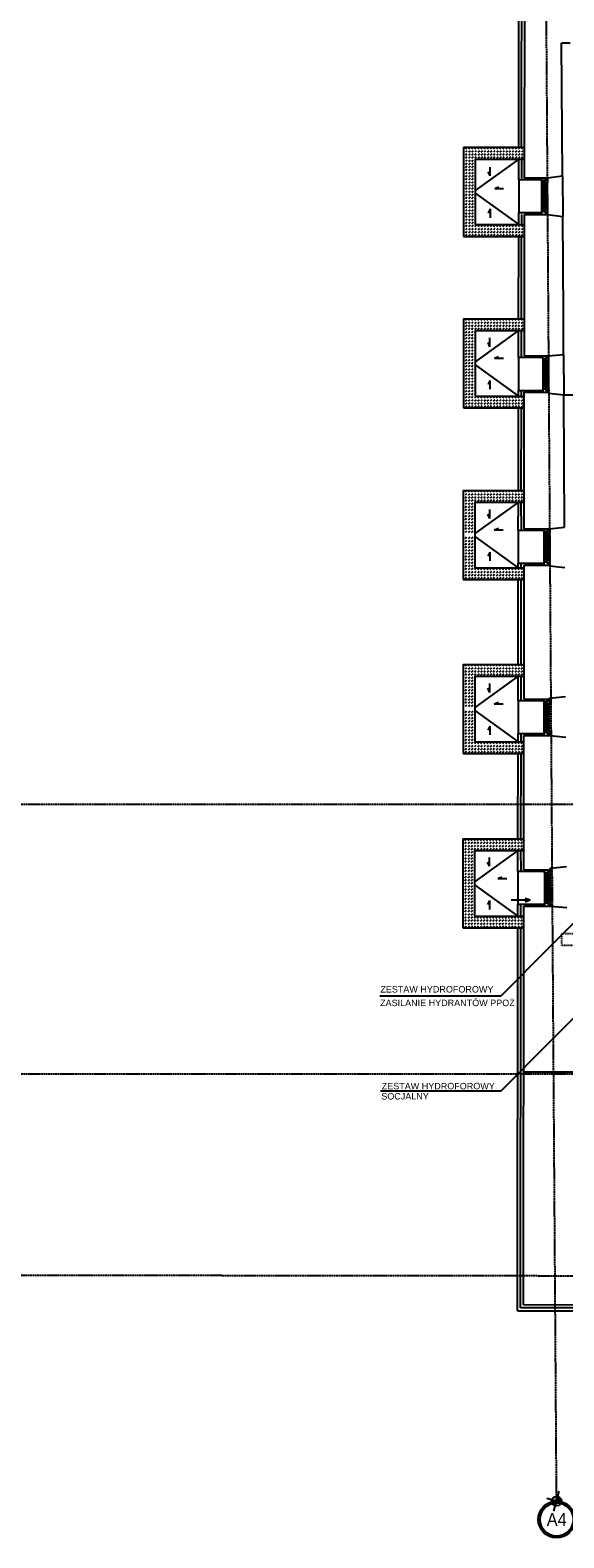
# Model space of a CAD drawing. Header units: inches. Extents: x -281236 to -70395, y 38777 to 102341.
# Tile 25 of 244: x -140595 to -139685, y 40369 to 42943. Entities that reach past the tile are written whole.
import ezdxf
from ezdxf.enums import TextEntityAlignment as Align

# ---------------------------------------------------------------- set-up
doc = ezdxf.new("R2010")
doc.units = ezdxf.units.IN
doc.header["$MEASUREMENT"] = 0
doc.linetypes.add('CENTER', pattern=[2, 1.25, -0.25, 0.25, -0.25])
doc.linetypes.add('DASHED2', pattern=[0.375, 0.25, -0.125])
doc.layers.get('0').update_dxf_attribs({"color": 101})
for name, color, linetype in [('beton_hatch', 145, 'Continuous'), ('Cieniutko', 8, 'Continuous'), ('Ins-ppoz-opis', 240, 'Continuous'), ('Ins-went-opis', 141, 'Continuous'), ('Ins-wod', 152, 'Continuous'), ('Okn---okna', 5, 'Continuous'), ('Os-osie glowne', 8, 'CENTER'), ('Os-osie-opis', 8, 'Continuous'), ('Sc-cegla pelna', 32, 'Continuous'), ('Sc-gk', 120, 'Continuous'), ('Sc-izolacja term-obrys', 132, 'Continuous'), ('Sc-izolacja term-styropian', 151, 'STYROPIAN-KA'), ('Sc-nad', 5, 'DASHED2'), ('studzienki_widok', 52, 'Continuous'), ('W-otwor-strop', 126, 'Continuous')]:
    doc.layers.add(name, color=color, linetype=linetype)
doc.styles.add('dwg_opis duży', font='ARIAL.TTF', dxfattribs={"width": 0.9})
doc.styles.add('TYTUL2', font='ARIAL.TTF')
doc.linetypes.add('BATTING', pattern='A,0.0001,-0.1,[134,ltypeshp.shx,S=0.1,R=0,X=-0.1,Y=0],-0.2,[134,ltypeshp.shx,S=0.1,R=180,X=0.1,Y=0],-0.1', length=0.4001)
doc.linetypes.add('STYROPIAN-KA', pattern='A,0.0001,-0.1,[135,ltypeshp.shx,S=0.1,R=0,X=-0.1,Y=0],0,[135,ltypeshp.shx,S=0.1,R=180,X=0.1,Y=0],-0.1', length=0.2001)
doc.linetypes.add('ZIGZAG', pattern='A,0.00254,-5.08,[131,ltypeshp.shx,S=5.08,R=0,X=-5.08,Y=0],-10.16,[131,ltypeshp.shx,S=5.08,R=180,X=5.08,Y=0],-5.08', length=20.32254)

# ---------------------------------------------------------------- blocks, each defined once
blk = doc.blocks.new('ramiak62')
at = {"layer": 'Okn---okna'}
for p, q in [((0, 54), (0, 8)), ((3, 54), (3, 8)), ((6, 54), (6, 8)), ((10, 5), (10, 57))]:
    blk.add_line(p, q, dxfattribs=at)
for points in [[(10, 57), (10, 62), (0, 62), (0, 59), (4, 59), (4, 57)], [(6, 54), (6, 57), (4, 57), (4, 59), (0, 59), (0, 57), (0, 54)], [(6, 8), (6, 5), (4, 5), (4, 3), (0, 3), (0, 5), (0, 8)], [(10, 5), (10, 0), (0, 0), (0, 3), (4, 3), (4, 5)]]:
    blk.add_lwpolyline(points, close=True, dxfattribs=at)
blk = doc.blocks.new('0630_STRZAŁKA')
at = {"ltscale": 0.5}
for points in [[(0, 0), (-3, -8.6)], [(0, 0), (0, -32.4)], [(0, 0), (3, -8.6)]]:
    blk.add_lwpolyline(points, dxfattribs=at)
blk = doc.blocks.new('_opis_osi_liczbowy')
blk.add_hatch(color=256).paths.add_polyline_path([(32, 32), (32, 28.8, -1), (32, -28.8), (32, -32, 1)])
at = {"layer": 'Defpoints'}
h = blk.add_hatch(color=256, dxfattribs=at)
h.paths.add_polyline_path([(-2.2, -8, 0.414214), (8, -2.2), (0, 0)])
h.paths.add_polyline_path([(-8, 2.2), (0, 0), (2.2, 8, 0.414214)])
for radius in [32, 28.8]:
    blk.add_circle((32, 0), radius)
for p, q in [((17.3, -4.6), (-17.3, 4.6)), ((4.6, 17.3), (-4.6, -17.3))]:
    blk.add_line(p, q, dxfattribs=at)
blk.add_circle((0, 0), 8.32, dxfattribs=at)
at = {"style": 'dwg_opis duży', "width": 0.9}
blk.add_attdef('AXNAMEH', text='', height=22.4, rotation=90, dxfattribs=at).set_placement((32, 0), align=Align.MIDDLE_CENTER)
blk = doc.blocks.new('_vxkdjhgkljhkgjhk')
for q in [(14, 6), (30.2, 0)]:
    blk.add_line((0, 0), q)

msp = doc.modelspace()

# ---------------------------------------------------------------- hatches: boundary and pattern name
at = {"layer": 'beton_hatch'}
h = msp.add_hatch(dxfattribs=at)
h.set_pattern_fill('DASH', color=256, scale=30, angle=-45, style=0)
h.set_pattern_definition([(225, (-281527.9625, -2.41), (-5.30330086, -1e-15), [3.75, -3.75])])
h.paths.add_polyline_path([(-139856.12, 42742.63), (-139751.99, 42742.63), (-139752.01, 42722.63), (-139836.12, 42722.63), (-139836.12, 42669.13), (-139856.12, 42669.13)])
h.paths.add_polyline_path([(-139856.12, 42664.13), (-139836.12, 42664.13), (-139836.12, 42610.63), (-139752.12, 42610.63), (-139752.14, 42590.63), (-139856.12, 42590.63)])
h.paths.add_polyline_path([(-139856.12, 42669.13), (-139836.12, 42669.13), (-139836.12, 42664.13), (-139856.12, 42664.13)])
h = msp.add_hatch(dxfattribs=at)
h.set_pattern_fill('DASH', color=256, scale=30, angle=-45, style=0)
h.set_pattern_definition([(225, (-281528.27, -294.9716), (-5.30330086, -1e-15), [3.75, -3.75])])
h.paths.add_polyline_path([(-139856.43, 42450.07), (-139752.3, 42450.07), (-139752.32, 42430.07), (-139836.43, 42430.07), (-139836.43, 42376.57), (-139856.43, 42376.57)])
h.paths.add_polyline_path([(-139856.43, 42371.57), (-139836.43, 42371.57), (-139836.43, 42318.07), (-139752.42, 42318.07), (-139752.44, 42298.07), (-139856.43, 42298.07)])
h.paths.add_polyline_path([(-139856.43, 42376.57), (-139836.43, 42376.57), (-139836.43, 42371.57), (-139856.43, 42371.57)])
h = msp.add_hatch(dxfattribs=at)
h.set_pattern_fill('DASH', color=256, scale=30, angle=-45, style=0)
h.set_pattern_definition([(225, (-281528.5782, -588.0064), (-5.30330086, -1e-15), [3.75, -3.75])])
h.paths.add_polyline_path([(-139856.74, 42157.03), (-139752.61, 42157.03), (-139752.63, 42137.03), (-139836.74, 42137.03), (-139836.74, 42083.53), (-139856.74, 42083.53)])
h.paths.add_polyline_path([(-139856.74, 42078.53), (-139836.74, 42078.53), (-139836.74, 42025.03), (-139752.73, 42025.03), (-139752.75, 42005.03), (-139856.74, 42005.03)])
h = msp.add_hatch(dxfattribs=at)
h.set_pattern_fill('DASH', color=256, scale=30, angle=-45, style=0)
h.set_pattern_definition([(225, (-281528.5994, -884.991), (-5.30330086, -1e-15), [3.75, -3.75])])
h.paths.add_polyline_path([(-139856.76, 41781.55), (-139836.76, 41781.55), (-139836.76, 41728.05), (-139752.75, 41728.05), (-139752.77, 41708.05), (-139856.76, 41708.05)])
h.paths.add_polyline_path([(-139752.94, 41840.05), (-139752.91, 41860.05), (-139856.76, 41860.05), (-139856.76, 41786.55), (-139836.76, 41786.55), (-139836.76, 41840.05)])
h = msp.add_hatch(dxfattribs=at)
h.set_pattern_fill('DASH', color=256, scale=30, angle=-45, style=0)
h.set_pattern_definition([(225, (-281529.204, -1182.933), (-5.30330086, -1e-15), [3.75, -3.75])])
h.paths.add_polyline_path([(-139857.36, 41562.1), (-139753.23, 41562.1), (-139753.25, 41542.1), (-139837.36, 41542.1), (-139837.36, 41488.6), (-139857.36, 41488.6)])
h.paths.add_polyline_path([(-139857.36, 41483.6), (-139837.36, 41483.6), (-139837.36, 41430.1), (-139753.36, 41430.1), (-139753.38, 41410.1), (-139857.36, 41410.1)])
h.paths.add_polyline_path([(-139857.36, 41488.6), (-139837.36, 41488.6), (-139837.36, 41483.6), (-139857.36, 41483.6)])

# ---------------------------------------------------------------- linework, layer by layer
at = {"layer": 'Cieniutko'}
for p, q in [((-139761.99, 42722.63), (-139836.12, 42669.13)), ((-139836.12, 42664.13), (-139761.95, 42610.63)), ((-139762.28, 42430.07), (-139836.43, 42376.57)), ((-139836.43, 42371.57), (-139762.43, 42318.07)), ((-139762.62, 42137.03), (-139836.74, 42083.53)), ((-139836.74, 42078.53), (-139762.74, 42025.03)), ((-139762.94, 41840.05), (-139836.76, 41786.55)), ((-139836.76, 41781.55), (-139763.05, 41728.05)), ((-139763.25, 41542.1), (-139837.36, 41488.6)), ((-139837.36, 41483.6), (-139763.37, 41430.1))]:
    msp.add_line(p, q, dxfattribs=at)
at = {"layer": 'Cieniutko', "extrusion": (0, 0, -1)}
for p, q in [((-139563.06, 41525.54), (-139792.47, 41293.51)), ((-139600.52, 41325.49), (-139792.47, 41131.35)), ((-139792.47, 41293.51), (-139998.95, 41293.51)), ((-139792.47, 41131.35), (-139997.95, 41131.35))]:
    msp.add_line(p, q, dxfattribs=at)
at = {"layer": 'Ins-ppoz-opis', "linetype": 'ZIGZAG', "ltscale": 0.025}
msp.add_lwpolyline([(-139485.65, 41163.72), (-139753.65, 41163.72)], dxfattribs=at)
at = {"layer": 'Okn---okna'}
for p, q in [((-139762.03, 42687.19), (-139761.92, 42631.19)), ((-139687.27, 42693.68), (-139686.87, 42624.69)), ((-139685.5, 42389.24), (-139685.1, 42320.14)), ((-139762.37, 42383.65), (-139762.42, 42327.65)), ((-139762.98, 41797.88), (-139763.04, 41741.88)), ((-139763.29, 41506.44), (-139763.35, 41450.44))]:
    msp.add_line(p, q, dxfattribs=at)
at = {"layer": 'Os-osie glowne'}
for p, q in [((-139697.36, 40431.76), (-139725.76, 44583.07)), ((-138190.25, 40814.38), (-143378.77, 40819.86))]:
    msp.add_line(p, q, dxfattribs=at)
for points in [[(-143378.77, 41621.16), (-138190.25, 41621.16)], [(-143378.77, 41161.16), (-138190.25, 41161.16)]]:
    msp.add_lwpolyline(points, dxfattribs=at)
at = {"layer": 'Sc-cegla pelna'}
for p, q in [((-139752.02, 42690.19), (-139751.6, 43111.57)), ((-139687.27, 42693.68), (-139688.8, 42921.12)), ((-139688.59, 42921.12), (-139674.48, 42921.12)), ((-139712.75, 42690.19), (-139752.02, 42690.19)), ((-139687.27, 42693.68), (-139712.75, 42690.19)), ((-139712.75, 42690.19), (-139712.75, 42690.19)), ((-139685.9, 42458.19), (-139686.87, 42624.69)), ((-139685.5, 42389.24), (-139685.9, 42458.19)), ((-139683.78, 42094.2), (-139685.1, 42320.14)), ((-139754.06, 40766.53), (-139753.35, 41447.44)), ((-139753.35, 41447.44), (-139707.63, 41447.44)), ((-139707.63, 41447.44), (-139707.63, 41447.44)), ((-139707.63, 41447.44), (-139680.01, 41445.11)), ((-139489.72, 40766.25), (-139754.06, 40766.53))]:
    msp.add_line(p, q, dxfattribs=at)
for points in [[(-139752.36, 42386.65), (-139751.92, 42628.19)], [(-139751.92, 42628.19), (-139713.09, 42628.19), (-139713.11, 42627.74), (-139686.87, 42624.68)], [(-139752.36, 42386.65), (-139711.38, 42386.65), (-139711.38, 42386.65), (-139685.5, 42389.24)], [(-139752.67, 42091.66), (-139752.43, 42324.65)], [(-139752.43, 42324.65), (-139710.98, 42324.65), (-139710.98, 42323.19), (-139685.1, 42320.14)], [(-139752.67, 42091.66), (-139709.27, 42091.66), (-139709.27, 42091.66), (-139683.78, 42094.2)], [(-139752.98, 41800.88), (-139752.74, 42029.66)], [(-139752.74, 42029.66), (-139708.86, 42029.66), (-139708.87, 42028.2), (-139683.38, 42025.2)], [(-139752.98, 41800.88), (-139709.26, 41800.88), (-139709.27, 41802.2), (-139682.11, 41805.4)], [(-139753.28, 41509.44), (-139753.04, 41738.88)], [(-139753.04, 41738.88), (-139708.87, 41738.88), (-139708.87, 41738.88), (-139681.7, 41736)], [(-139753.28, 41509.44), (-139708.02, 41509.44), (-139708.04, 41511.97), (-139680.42, 41515.22)]]:
    msp.add_lwpolyline(points, dxfattribs=at)
at = {"layer": 'Sc-gk'}
msp.add_line((-139685.1, 42320.14), (-139385.09, 42320.14), dxfattribs=at)
at = {"layer": 'Sc-izolacja term-obrys'}
for p, q in [((-139763.37, 41430.1), (-139763.35, 41450.44)), ((-139763.35, 41450.44), (-139718.02, 41450.44)), ((-139764.08, 40756.54), (-139763.39, 41410.1))]:
    msp.add_line(p, q, dxfattribs=at)
for points in [[(-139761.97, 42742.63), (-139761.61, 43101.56), (-141765.71, 43099.62), (-141765.36, 42745.04)], [(-139723.09, 42687.19), (-139762.03, 42687.19), (-139761.99, 42722.63)], [(-139761.95, 42610.63), (-139761.92, 42631.19), (-139723.09, 42631.19)], [(-139762.24, 42450.07), (-139761.99, 42590.63)], [(-139720.98, 42383.65), (-139762.37, 42383.65), (-139762.28, 42430.07)], [(-139762.43, 42318.07), (-139762.42, 42327.65), (-139720.98, 42327.65)], [(-139762.6, 42157.03), (-139762.45, 42298.07)], [(-139719.08, 42088.66), (-139762.67, 42088.66), (-139762.62, 42137.03)], [(-139762.74, 42025.03), (-139762.73, 42032.66), (-139719.08, 42032.66)], [(-139713.08, 42032.66), (-139708.88, 42032.66)], [(-139762.91, 41860.05), (-139762.76, 42005.03)], [(-139719.26, 41797.88), (-139762.98, 41797.88), (-139762.94, 41840.05)], [(-139763.05, 41728.05), (-139763.04, 41741.88), (-139719.26, 41741.88)], [(-139763.23, 41562.1), (-139763.07, 41708.05)], [(-139718.02, 41506.44), (-139763.29, 41506.44), (-139763.25, 41542.1)], [(-139764.08, 40756.54), (-139534.8, 40756.3)]]:
    msp.add_lwpolyline(points, dxfattribs=at)
at = {"layer": 'Sc-izolacja term-styropian', "linetype": 'BATTING', "ltscale": 0.25}
for p, q in [((-139757.03, 42722.63), (-139757.03, 42690.19)), ((-139757.16, 42384.48), (-139757.41, 42430.07)), ((-139757.35, 42318.07), (-139757.4, 42325.84)), ((-139757.49, 42089.49), (-139757.75, 42137.03)), ((-139757.68, 42025.03), (-139757.71, 42030.85)), ((-139757.79, 41798.71), (-139758.02, 41840.05)), ((-139757.95, 41728.05), (-139758.01, 41740.07)), ((-139758.1, 41507.27), (-139758.29, 41542.1)), ((-139758.22, 41430.1), (-139758.32, 41448.63)), ((-139759.07, 40761.54), (-139758.39, 41410.1)), ((-139534.8, 40761.3), (-139759.07, 40761.54))]:
    msp.add_line(p, q, dxfattribs=at)
at = {"layer": 'Sc-izolacja term-styropian', "linetype": 'BATTING', "ltscale": 1.2}
msp.add_line((-139757.03, 42628.19), (-139757.03, 42610.63), dxfattribs=at)
at = {"layer": 'Sc-izolacja term-styropian', "linetype": 'BATTING', "ltscale": 0.25}
for points in [[(-139756.97, 42742.63), (-139756.6, 43106.56), (-141770.71, 43104.62), (-141770.36, 42745.04)], [(-139757.24, 42450.07), (-139756.99, 42590.63)], [(-139757.6, 42157.03), (-139757.45, 42298.07)], [(-139757.91, 41860.05), (-139757.76, 42005.03)], [(-139758.23, 41562.1), (-139758.07, 41708.05)]]:
    msp.add_lwpolyline(points, dxfattribs=at)
at = {"layer": 'Sc-nad', "ltscale": 4}
msp.add_line((-139762.67, 42088.66), (-139762.73, 42032.66), dxfattribs=at)
at = {"layer": 'studzienki_widok'}
for p, q in [((-139856.12, 42742.63), (-139856.12, 42590.63)), ((-139856.12, 42742.63), (-139751.97, 42742.63)), ((-139836.12, 42722.63), (-139836.12, 42610.63)), ((-139836.12, 42722.63), (-139751.99, 42722.63)), ((-139836.12, 42610.63), (-139751.95, 42610.63)), ((-139856.12, 42590.63), (-139751.99, 42590.63)), ((-139856.43, 42450.07), (-139856.43, 42298.07)), ((-139856.43, 42450.07), (-139752.24, 42450.07)), ((-139836.43, 42430.07), (-139836.43, 42318.07)), ((-139836.43, 42430.07), (-139752.28, 42430.07)), ((-139836.43, 42318.07), (-139752.42, 42318.07)), ((-139856.43, 42298.07), (-139752.45, 42298.07)), ((-139856.74, 42157.03), (-139856.74, 42005.03)), ((-139856.74, 42157.03), (-139752.6, 42157.03)), ((-139836.74, 42137.03), (-139836.74, 42025.03)), ((-139836.74, 42137.03), (-139752.62, 42137.03)), ((-139856.74, 42005.03), (-139752.76, 42005.03)), ((-139836.74, 42025.03), (-139752.74, 42025.03)), ((-139856.76, 41860.05), (-139856.76, 41708.05)), ((-139856.76, 41860.05), (-139752.91, 41860.05)), ((-139836.76, 41840.05), (-139836.76, 41728.05)), ((-139836.76, 41840.05), (-139752.94, 41840.05)), ((-139836.76, 41728.05), (-139753.05, 41728.05)), ((-139856.76, 41708.05), (-139753.07, 41708.05)), ((-139857.36, 41562.1), (-139857.36, 41410.1)), ((-139857.36, 41562.1), (-139753.23, 41562.1)), ((-139837.36, 41542.1), (-139837.36, 41430.1)), ((-139837.36, 41542.1), (-139753.25, 41542.1)), ((-139857.36, 41410.1), (-139753.39, 41410.1)), ((-139837.36, 41430.1), (-139753.37, 41430.1))]:
    msp.add_line(p, q, dxfattribs=at)
at = {"layer": 'W-otwor-strop', "linetype": 'DASHED2', "ltscale": 0.3}
msp.add_lwpolyline([(-139688.19, 41380.39), (-139688.19, 41400.39), (-139663.19, 41400.39), (-139663.19, 41380.39)], close=True, dxfattribs=at)

# ---------------------------------------------------------------- block references
at = {"layer": 'Cieniutko', "linetype": 'Continuous', "yscale": 0.5, "zscale": 0.5, "rotation": 90}
for p, xscale in [((-139810.85, 42693.85), 0.5), ((-139810.85, 42637.4), -0.5), ((-139811.16, 42402.29), 0.5), ((-139811.16, 42344.84), -0.5), ((-139811.46, 42109.26), 0.5), ((-139811.46, 42051.8), -0.5), ((-139811.49, 41812.27), 0.5), ((-139811.49, 41754.82), -0.5), ((-139812.09, 41515.33), 0.5), ((-139812.09, 41456.88), -0.5)]:
    msp.add_blockref('_vxkdjhgkljhkgjhk', p, dxfattribs=dict(at, xscale=xscale))
at = {"layer": 'Cieniutko', "linetype": 'Continuous', "xscale": 0.5, "yscale": 0.5, "zscale": 0.5}
for p in [(-139802.97, 42672.47), (-139803.28, 42382.58), (-139803.59, 42089.55), (-139803.61, 41792.56), (-139797.64, 41494.62)]:
    msp.add_blockref('_vxkdjhgkljhkgjhk', p, dxfattribs=at)
at = {"layer": 'Ins-went-opis', "rotation": 270}
msp.add_blockref('0630_STRZAŁKA', (-139742.47, 41457.27), dxfattribs=at)
at = {"layer": 'Okn---okna', "rotation": 180}
for p in [(-139713.09, 42690.19), (-139710.98, 42386.65), (-139709.08, 42091.66), (-139709.26, 41800.88), (-139708.02, 41509.44)]:
    msp.add_blockref('ramiak62', p, dxfattribs=at)
at = {"layer": 'Os-osie-opis'}
ref = msp.add_blockref('_opis_osi_liczbowy', (-139697.36, 40431.76), dxfattribs=dict(at, xscale=0.9799999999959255, yscale=0.9799999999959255, zscale=0.9799999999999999, rotation=270))
ref.add_attrib('AXNAMEH', 'A4', dxfattribs={"layer": '0', "height": 21.952, "style": 'dwg_opis duży', "width": 0.9}).set_placement((-139697.22, 40400.41), align=Align.MIDDLE_CENTER)

# ---------------------------------------------------------------- texts
at = {"layer": 'Ins-wod', "style": 'TYTUL2'}
for s, p in [('ZESTAW HYDROFOROWY ', (-139998.02, 41299.92)), ('ZASILANIE HYDRANTÓW PPOŻ', (-139998.42, 41276.67)), ('SOCJALNY', (-139996.39, 41117.3)), ('ZESTAW HYDROFOROWY ', (-139995.67, 41134.67))]:
    msp.add_text(s, height=11, dxfattribs=at).set_placement(p)

doc.saveas('drawing.dxf')
